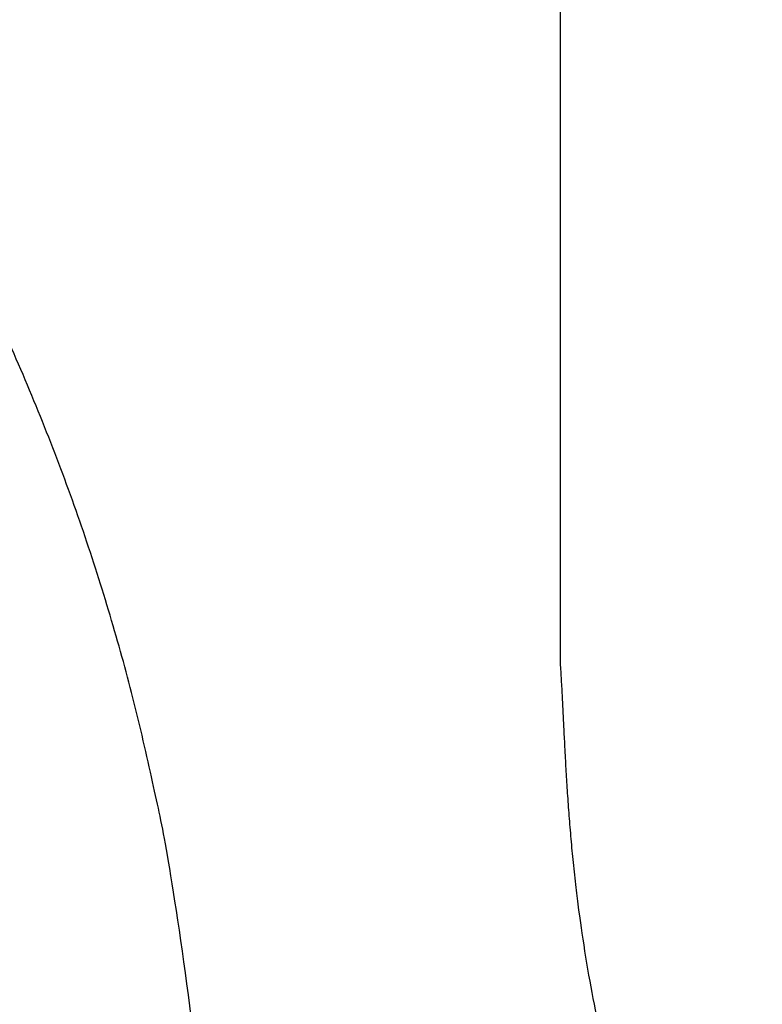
# Model space of a CAD drawing. Header units: inches. Extents: x 18 to 846, y -67 to 561.
# Tile 215 of 256: x 132.926 to 133.584, y 312.646 to 313.518. Entities that reach past the tile are written whole.
import ezdxf

# ---------------------------------------------------------------- set-up
doc = ezdxf.new("R2010")
doc.units = ezdxf.units.IN
doc.header["$LTSCALE"] = 24
doc.header["$MEASUREMENT"] = 0
doc.layers.add('Visible (ANSI)', color=7, linetype='Continuous', lineweight=30)

msp = doc.modelspace()

# ---------------------------------------------------------------- linework, layer by layer
at = {"layer": 'Visible (ANSI)'}
msp.add_line((133.40486, 315.44773), (133.40486, 312.94828), dxfattribs=at)
for points, knots in [([(133.08223, 316.3428), (132.72895, 316.69767), (132.61272, 316.75078), (132.36072, 316.9529), (131.79911, 317.21869), (131.31502, 317.36275), (130.96493, 317.43137), (130.45359, 317.46819), (130.07341, 317.44683), (129.82556, 317.4154), (129.24677, 317.29402), (128.28293, 316.74577), (127.88666, 316.0694), (127.6997, 315.44994), (127.67492, 314.69156), (127.94702, 314.0201), (128.24548, 313.58348), (129.0967, 313.04228), (129.48882, 312.90944), (130.18332, 312.68513), (130.60026, 312.49572), (130.74795, 312.4027), (130.85314, 312.3198), (130.88169, 312.15026), (130.83709, 312.00489), (130.6852, 311.85894), (130.23694, 311.78993), (130.00411, 311.85155), (129.64585, 311.96526), (129.21629, 312.16657), (128.85648, 312.44401), (128.68677, 312.64631), (128.48192, 312.86056)], [0, 0, 0, 0, 0, 0.074085, 0.10269, 0.133689, 0.16679, 0.198605, 0.227525, 0.257011, 0.291036, 0.329253, 0.371353, 0.415239, 0.455898, 0.494781, 0.535382, 0.575034, 0.615343, 0.653819, 0.685392, 0.711703, 0.732004, 0.749282, 0.767325, 0.789255, 0.813362, 0.840082, 0.86874, 0.896879, 0.925496, 1, 1, 1, 1, 1]), ([(127.3164, 311.14216), (127.64007, 310.89897), (127.90319, 310.43779), (129.20505, 309.93745), (130.06674, 309.80996), (131.07829, 309.87715), (131.75373, 310.18762), (132.50247, 310.62757), (132.97757, 311.49177), (133.07728, 311.94934), (133.11764, 312.37848), (133.04277, 313.15265), (132.51984, 313.9143), (132.06049, 314.18947), (131.74609, 314.39947), (131.0133, 314.64773), (130.67964, 314.78306), (130.25955, 314.93587), (130.12772, 315.0128), (129.95565, 315.11294), (129.9213, 315.25579), (129.9406, 315.35736), (130.00189, 315.46046), (130.17478, 315.52419), (130.41525, 315.55949), (130.59488, 315.55717), (131.02427, 315.45628), (131.48586, 315.23711), (131.74767, 314.99286), (131.9489, 314.77211), (132.05747, 314.66552)], [0, 0, 0, 0, 0, 0.107991, 0.154721, 0.201249, 0.247092, 0.294045, 0.337268, 0.377117, 0.415859, 0.454911, 0.494638, 0.534662, 0.574373, 0.610521, 0.645386, 0.677292, 0.703632, 0.725706, 0.744086, 0.761302, 0.778538, 0.797356, 0.818035, 0.842792, 0.870677, 0.899937, 0.930619, 1, 1, 1, 1, 1]), ([(133.40486, 312.94828), (133.41209, 312.84594), (133.40673, 312.62924), (133.54134, 312.27058), (133.76996, 311.88663), (134.17863, 311.54878), (134.66245, 311.36369), (134.88843, 311.36057), (135.15512, 311.35853)], [-1, -1, -1, -1, -1, -0.731413, -0.604115, -0.468846, -0.333858, 0, 0, 0, 0, 0])]:
    msp.add_open_spline(points, degree=4, knots=knots, dxfattribs=at)

doc.saveas('drawing.dxf')
